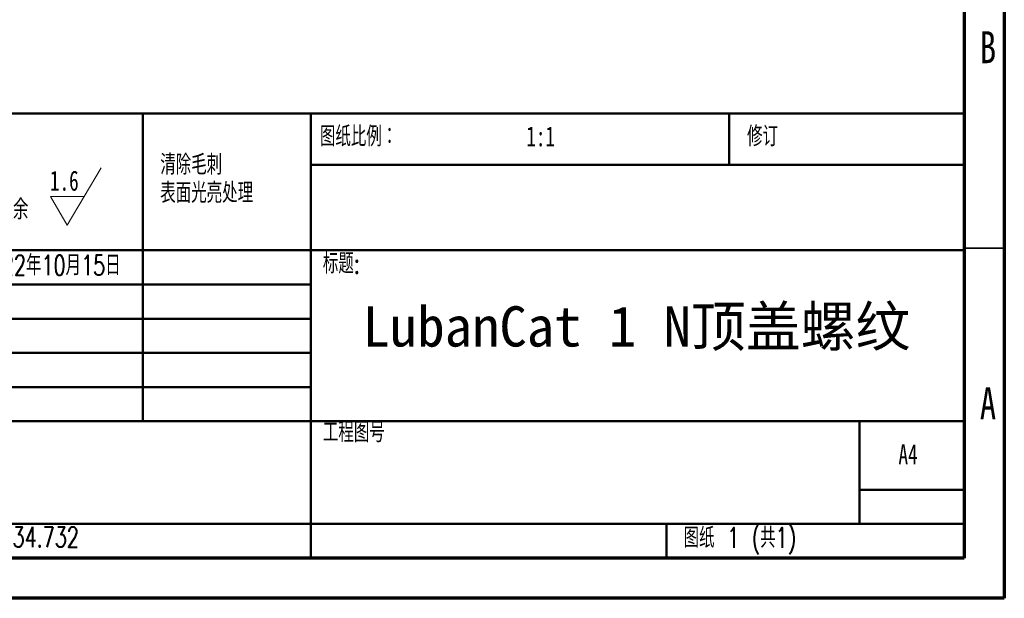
# Model space of a CAD drawing. Header units: millimetres. Extents: x 1635 to 1825, y 2196 to 2483.
# Tile 6 of 10: x 1703 to 1825, y 2196 to 2268. Entities that reach past the tile are written whole.
import ezdxf

# ---------------------------------------------------------------- set-up
doc = ezdxf.new("R2010")
doc.units = ezdxf.units.MM
doc.styles.add('SLDTEXTSTYLE0', font='TXT', dxfattribs={"width": 0.7, "bigfont": 'bigfont'})
doc.styles.add('SLDTEXTSTYLE1', font='TXT', dxfattribs={"width": 0.75})
doc.styles.add('SLDTEXTSTYLE2', font='TXT', dxfattribs={"width": 0.7})
doc.styles.add('黑体高度5mm', font='simhei.ttf', dxfattribs={"height": 5})

# ---------------------------------------------------------------- blocks, each defined once
blk = doc.blocks.new('SW_NOTE_0_1')
at = {"color": 0, "linetype": 'Continuous', "lineweight": 0, "char_height": 2.5, "attachment_point": 1, "style": 'SLDTEXTSTYLE0'}
for s, insert in [('清除毛刺', (0, 3.22)), ('表面光亮处理', (0, -0.28))]:
    blk.add_mtext(s, dxfattribs=dict(at, insert=insert))
blk = doc.blocks.new('SW_SFSYMBOL_0')
at = {"color": 0, "linetype": 'Continuous', "lineweight": 0}
for p, q in [((2.16, -3.57), (6.38, 3.57)), ((2.16, -3.57), (0.05, 0)), ((4.27, 0), (0.05, 0))]:
    blk.add_line(p, q, dxfattribs=at)
at = {"color": 0, "linetype": 'Continuous', "lineweight": 0, "char_height": 2.5, "attachment_point": 1}
for s, insert, style in [('1.6', (0, 3.22), 'SLDTEXTSTYLE2'), ('其余', (-6.52, -0.35), 'SLDTEXTSTYLE0')]:
    blk.add_mtext(s, dxfattribs=dict(at, insert=insert, style=style))

msp = doc.modelspace()

# ---------------------------------------------------------------- linework, layer by layer
at = {"color": 7, "linetype": 'Continuous', "lineweight": 70}
for p, q in [((1824.98, 2482.8), (1824.98, 2195.8)), ((1819.98, 2477.8), (1819.98, 2200.8)), ((1819.98, 2200.8), (1639.98, 2200.8)), ((1824.98, 2195.8), (1634.98, 2195.8))]:
    msp.add_line(p, q, dxfattribs=at)
at = {"color": 7, "linetype": 'Continuous', "lineweight": 50}
for p, q in [((1639.98, 2256.05), (1819.98, 2256.05)), ((1717.87, 2256.05), (1717.87, 2217.8)), ((1738.78, 2256.05), (1738.78, 2200.8)), ((1790.78, 2249.68), (1790.78, 2256.05)), ((1819.98, 2249.68), (1738.78, 2249.68)), ((1819.98, 2239.05), (1639.98, 2239.05)), ((1738.78, 2234.8), (1639.98, 2234.8)), ((1738.78, 2230.55), (1639.98, 2230.55)), ((1738.78, 2226.3), (1639.98, 2226.3)), ((1738.78, 2222.05), (1639.98, 2222.05)), ((1694.58, 2217.8), (1819.98, 2217.8)), ((1806.98, 2205.05), (1806.98, 2217.8)), ((1819.98, 2209.3), (1806.98, 2209.3)), ((1639.98, 2205.05), (1819.98, 2205.05)), ((1782.98, 2200.8), (1782.98, 2205.05))]:
    msp.add_line(p, q, dxfattribs=at)
at = {"color": 7, "linetype": 'Continuous', "lineweight": 35}
msp.add_line((1819.98, 2239.3), (1824.98, 2239.3), dxfattribs=at)

# ---------------------------------------------------------------- block references
at = {"color": 7, "linetype": 'Continuous', "lineweight": 0}
for name, p in [('SW_NOTE_0_1', (1720.04, 2247.72)), ('SW_SFSYMBOL_0', (1706.33, 2245.73))]:
    msp.add_blockref(name, p, dxfattribs=at)

# ---------------------------------------------------------------- texts
for s, insert, char_height, attachment_point, style in [('B', (1822.95, 2266.27), 3.97, 2, 'SLDTEXTSTYLE1'), ('图纸比例：', (1739.89, 2254.46), 2.5, 1, 'SLDTEXTSTYLE0'), ('修订', (1793, 2254.46), 2.5, 1, 'SLDTEXTSTYLE0'), ('1:1', (1765.55, 2254.46), 2.5, 1, 'SLDTEXTSTYLE2'), ('标题:', (1740.26, 2238.66), 2.5, 1, 'SLDTEXTSTYLE0'), ('2022年10月15日', (1697.35, 2238.44), 2.5, 1, 'SLDTEXTSTYLE0'), ('A', (1822.95, 2222.02), 3.97, 2, 'SLDTEXTSTYLE1'), ('材料:', (1695.52, 2217.7), 2.5, 1, 'SLDTEXTSTYLE0'), ('工程图号', (1740.26, 2217.7), 2.5, 1, 'SLDTEXTSTYLE0'), ('A4', (1811.82, 2214.95), 2.5, 1, 'SLDTEXTSTYLE2'), ('重量: 34.732', (1695.52, 2204.67), 2.5, 1, 'SLDTEXTSTYLE0'), ('图纸 1 (共1)', (1785.1, 2204.58), 2.5, 1, 'SLDTEXTSTYLE0')]:
    msp.add_mtext(s, dxfattribs=dict(at, insert=insert, char_height=char_height, attachment_point=attachment_point, style=style))
at = {"color": 3, "insert": (1745.2, 2232.09), "char_height": 5, "attachment_point": 1, "style": '黑体高度5mm'}
msp.add_mtext_dynamic_manual_height_columns('LubanCat 1 N顶盖螺纹', width=92.9043, gutter_width=45, heights=[0], dxfattribs=at)

doc.saveas('drawing.dxf')
